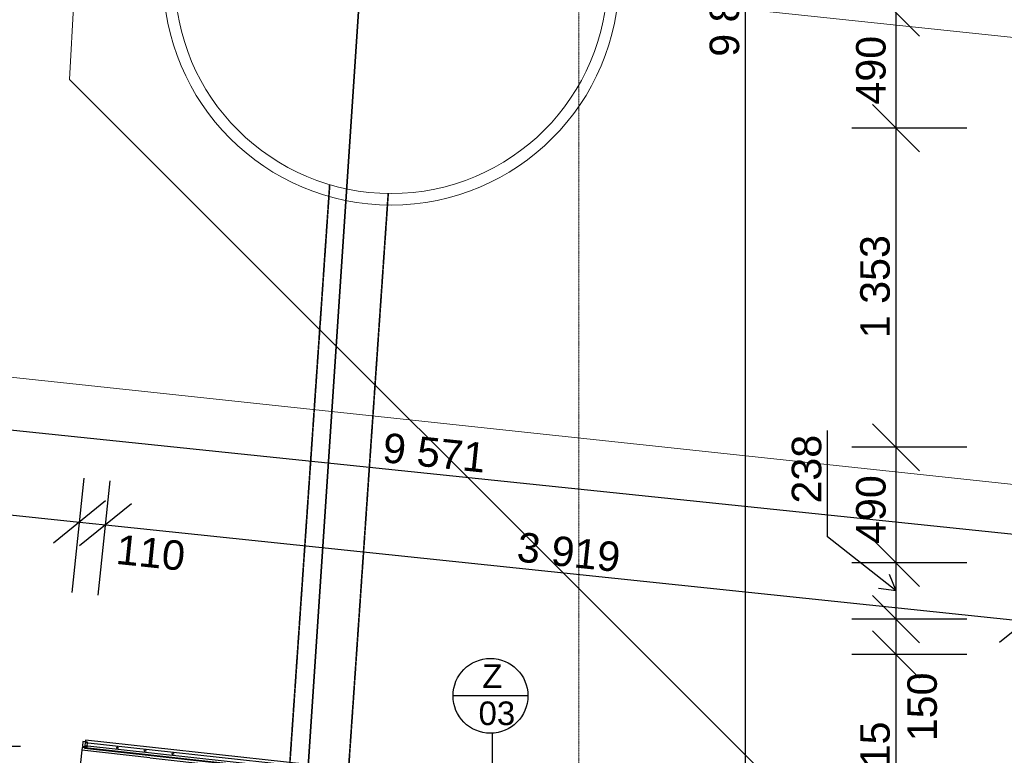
# Model space of a CAD drawing. Header units: millimetres. Extents: x -28761 to 4793, y -4271 to 20239.
# Tile 156 of 256: x -17219 to -13048, y 10729 to 13847. Entities that reach past the tile are written whole.
import ezdxf

# ---------------------------------------------------------------- set-up
doc = ezdxf.new("R2010")
doc.units = ezdxf.units.MM
doc.header["$MEASUREMENT"] = 0
for name, pattern in [('Wipeout_Contour', [1000, 0, -1000]), ('Čerchovaná S', [3.5, 1.5, -0.85, 0.3, -0.85]), ('Čárkovaná S', [2.5, 1.5, -1])]:
    doc.linetypes.add(name, pattern=pattern)
for name, color, linetype in [('5._POHLED ZÁPADNÍ_1_Kóty - SP', 7, 'Continuous'), ('5._POHLED ZÁPADNÍ_1_Nové_Interiér - schodiště', 7, 'Continuous'), ('5._POHLED ZÁPADNÍ_1_Nové_Konstrukce - nenosné', 7, 'Continuous'), ('5._POHLED ZÁPADNÍ_1_Nové_Kóty - SP', 7, 'Continuous'), ('5._POHLED ZÁPADNÍ_1_Nové_Popis', 7, 'Continuous'), ('5._POHLED ZÁPADNÍ_1_Nové_Situace - terén', 7, 'Continuous'), ('5._POHLED ZÁPADNÍ_1_Nové_Výplně - Povrchové', 7, 'Continuous'), ('5._POHLED ZÁPADNÍ_1_Popis_CZ', 7, 'Continuous'), ('5._POHLED ZÁPADNÍ_1_TZB - elektroinstalace', 7, 'Continuous'), ('5._POHLED ZÁPADNÍ_1_TZB - kanalizace', 7, 'Continuous'), ('5._POHLED ZÁPADNÍ_1_Značky - řezy', 7, 'Continuous')]:
    doc.layers.add(name, color=color, linetype=linetype)
doc.styles.add('GENEROVANÝ_STYL_1', font='txt')
doc.styles.add('GENEROVANÝ_STYL_2', font='txt')

msp = doc.modelspace()

# ---------------------------------------------------------------- linework, layer by layer
at = {"layer": '5._POHLED ZÁPADNÍ_1_Nové_Interiér - schodiště', "color": 1, "linetype": 'Continuous', "lineweight": 25}
for p, q in [((-16954, 10762.1), (-16955.3, 10750.1)), ((-14359.9, 10474.4), (-16954, 10762.1)), ((-16955.3, 10750.1), (-14361.2, 10462.5))]:
    msp.add_line(p, q, dxfattribs=at)
at = {"layer": '5._POHLED ZÁPADNÍ_1_Nové_Konstrukce - nenosné', "color": 1, "linetype": 'Continuous', "lineweight": 25}
for p, q in [((-16576.3, 10736), (-16564.3, 10734.7)), ((-16571, 10729.4), (-16569.6, 10741.3))]:
    msp.add_line(p, q, dxfattribs=at)
at = {"layer": '5._POHLED ZÁPADNÍ_1_Nové_Kóty - SP', "color": 1, "linetype": 'Continuous', "lineweight": 25}
for p, q in [((-14144.6, 8992.6), (-14144.6, 18814.6)), ((-13606.8, 13977.2), (-13406.8, 13777.2)), ((-13506.8, 13387.1), (-13506.8, 13877.2)), ((-13606.8, 13487.1), (-13406.8, 13287.1)), ((-13206.8, 13387.1), (-13694.3, 13387.1)), ((-13506.8, 12034.4), (-13506.8, 13387.1)), ((-20236, 12418.8), (-10716.6, 11428)), ((-13796.7, 11771), (-13796.7, 12105.6)), ((-13606.8, 12134.4), (-13406.8, 11934.4)), ((-13206.8, 12034.4), (-13694.3, 12034.4)), ((-13506.8, 11544.7), (-13506.8, 12034.4)), ((-16996.6, 11419.5), (-16945.7, 11904.3)), ((-16887, 11408), (-16836.2, 11892.8)), ((-18009.8, 11827.3), (-16965.3, 11717.8)), ((-16855.4, 11806.9), (-17075.2, 11628.8)), ((-16745.8, 11795.4), (-16965.6, 11617.3)), ((-13796.7, 11654.6), (-13796.7, 11771)), ((-16965.3, 11717.8), (-16855.7, 11706.3)), ((-16855.7, 11706.3), (-12958.4, 11297.9)), ((-13506.8, 11425.5), (-13796.7, 11654.6)), ((-13606.8, 11644.7), (-13406.8, 11444.7)), ((-13206.8, 11544.7), (-13694.3, 11544.7)), ((-13506.8, 11306.3), (-13506.8, 11544.7)), ((-13506.8, 11425.5), (-13534.5, 11495.2)), ((-13506.8, 11425.5), (-13581, 11436.3)), ((-13606.8, 11406.3), (-13406.8, 11206.3)), ((-13068.3, 11208.9), (-12848.6, 11386.9)), ((-13206.8, 11306.3), (-13694.3, 11306.3)), ((-13506.8, 11156.3), (-13506.8, 11306.3)), ((-13606.8, 11256.3), (-13406.8, 11056.3)), ((-13206.8, 11156.3), (-13694.3, 11156.3)), ((-13506.8, 10141.5), (-13506.8, 11156.3))]:
    msp.add_line(p, q, dxfattribs=at)
at = {"layer": '5._POHLED ZÁPADNÍ_1_Nové_Popis', "color": 1, "linetype": 'Continuous', "lineweight": 25}
for p, q in [((-15066.2, 10981.1), (-15383.3, 10981.1)), ((-15217.1, 10822.8), (-15217.1, 10586.6))]:
    msp.add_line(p, q, dxfattribs=at)
msp.add_circle((-15224.8, 10981.1), 158.6, dxfattribs=at)
at = {"layer": '5._POHLED ZÁPADNÍ_1_Nové_Situace - terén', "color": 1, "linetype": 'Continuous', "lineweight": 25}
msp.add_line((-19875.6, 10768), (-17216, 10768), dxfattribs=at)
at = {"layer": '5._POHLED ZÁPADNÍ_1_TZB - elektroinstalace', "color": 92, "linetype": 'Continuous', "lineweight": 35, "true_color": 0x00d700, "flags": 128}
msp.add_lwpolyline([(-13193.9, 1600.8), (-13193.9, 975.8), (-15568.9, 975.8), (-15568.9, 5100.8), (-16068.9, 5100.8), (-16068.9, 9600.8), (-15748.2, 14412.4)], dxfattribs=at)
msp.add_lwpolyline([(-13193.9, 1600.8), (-13193.9, 975.8), (-15568.9, 975.8), (-15568.9, 5100.8), (-16068.9, 5100.8), (-16068.9, 9600.8), (-15748.2, 14412.4)], dxfattribs=at)
at = {"layer": '5._POHLED ZÁPADNÍ_1_TZB - elektroinstalace', "color": 92, "linetype": 'Čárkovaná S', "lineweight": 35, "true_color": 0x00d700, "flags": 128}
for points in [[(-15905.8, 13147.4), (-16140.7, 9736.1)], [(-15891, 9725.1), (-15657.9, 13109.8)]]:
    msp.add_lwpolyline(points, dxfattribs=at)
at = {"layer": '5._POHLED ZÁPADNÍ_1_TZB - kanalizace', "color": 30, "linetype": 'Continuous', "lineweight": 20, "true_color": 0xff6600}
for p, q in [((-14683.5, 13948.7), (-11820.1, 13646.3)), ((-16989.3, 13926.6), (-17008, 13593.8)), ((-18289.6, 12441.4), (-10090.3, 11565.6))]:
    msp.add_line(p, q, dxfattribs=at)
for radius in [965.4, 917.1]:
    msp.add_circle((-15645.7, 14026.9), radius, dxfattribs=at)
at = {"layer": '5._POHLED ZÁPADNÍ_1_Značky - řezy', "color": 154, "linetype": 'Čerchovaná S', "lineweight": 13}
msp.add_line((-14850.1, 19646), (-14850.1, -411.8), dxfattribs=at)

# ---------------------------------------------------------------- texts
at = {"layer": '5._POHLED ZÁPADNÍ_1_Kóty - SP', "color": 1, "linetype": 'Continuous', "lineweight": 25, "char_height": 125, "attachment_point": 7, "style": 'GENEROVANÝ_STYL_2'}
for s, insert, width, rotation in [('\\A1;{\\pql;\\fArial|b0|i0|c0|p38;9\xa0822}', (-14169.6, 13689.9), 427.429, 90), ('\\A1;{\\pql;\\fArial|b0|i0|c0|p38;490}', (-13549.3, 13487.1), 284.572, 90), ('\\A1;{\\pql;\\fArial|b0|i0|c0|p38;1\xa0353}', (-13531.8, 12497), 427.429, 90), ('\\A1;{\\pql;\\fArial|b0|i0|c0|p38;9\xa0571}', (-15686.3, 11970.4), 427.429, 354.0578), ('\\A1;{\\pql;\\fArial|b0|i0|c0|p38;238}', (-13821.7, 11796), 284.572, 90), ('\\A1;{\\pql;\\fArial|b0|i0|c0|p38;490}', (-13549.3, 11624.9), 284.572, 90), ('\\A1;{\\pql;\\fArial|b0|i0|c0|p38;110}', (-16815.6, 11539.2), 272.001, 354.0173), ('\\A1;{\\pql;\\fArial|b0|i0|c0|p38;3\xa0919}', (-15117, 11549.3), 427.429, 354.0173), ('\\A1;{\\pql;\\fArial|b0|i0|c0|p38;150}', (-13332.1, 10788.5), 284.572, 90), ('\\A1;{\\pql;\\fArial|b0|i0|c0|p38;1\xa0015}', (-13531.8, 10435.2), 427.429, 90)]:
    msp.add_mtext(s, dxfattribs=dict(at, insert=insert, width=width, rotation=rotation))
at = {"layer": '5._POHLED ZÁPADNÍ_1_Popis_CZ', "color": 1, "linetype": 'Continuous', "lineweight": 25, "insert": (-15217.1, 10984.8), "char_height": 100, "attachment_point": 5, "line_spacing_factor": 0.94068, "style": 'GENEROVANÝ_STYL_1'}
msp.add_mtext('\\A1;{\\pqc;\\fArial|b0|i0|c238|p38;Z\\P\\pqc;\\fArial|b0|i0|c238|p38; 0\\fArial|b0|i0|c238|p38;3}', dxfattribs=at)

# ---------------------------------------------------------------- next in the draw order: wipeouts: each hides what was drawn before it
at = {"color": 254, "linetype": 'Wipeout_Contour', "lineweight": 0, "ltscale": 79021.639094}
msp.add_wipeout([(-16667.1, 10718.2), (-16955.3, 10750.1), (-17054.5, 9855.6), (-16766.3, 9823.7)], dxfattribs=at).dxf.layer = '5._POHLED ZÁPADNÍ_1_Nové_Výplně - Povrchové'

# ---------------------------------------------------------------- next in the draw order: linework, layer by layer
at = {"layer": '5._POHLED ZÁPADNÍ_1_Nové_Interiér - schodiště', "color": 1, "linetype": 'Continuous', "lineweight": 25}
for p, q in [((-16955.3, 10750.1), (-17054.5, 9855.6)), ((-16667.1, 10718.2), (-16955.3, 10750.1))]:
    msp.add_line(p, q, dxfattribs=at)
at = {"layer": '5._POHLED ZÁPADNÍ_1_Nové_Konstrukce - nenosné', "color": 1, "linetype": 'Continuous', "lineweight": 25}
for p, q in [((-16811, 10761.8), (-16799.1, 10760.5)), ((-16805.7, 10755.2), (-16804.4, 10767.1)), ((-16693.7, 10748.9), (-16681.7, 10747.6)), ((-16688.3, 10742.3), (-16687, 10754.2))]:
    msp.add_line(p, q, dxfattribs=at)
at = {"layer": '5._POHLED ZÁPADNÍ_1_Nové_Konstrukce - nenosné', "color": 1, "linetype": 'Continuous', "lineweight": 25, "flags": 128}
for points in [[(-16933.5, 10765.2), (-16931.3, 10785.1), (-16951.2, 10787.3), (-16953.4, 10767.4)], [(-14674.1, 10509.3), (-14670.2, 10544.1), (-16940.4, 10793.6), (-16944.3, 10758.9)], [(-14672.8, 10520.7), (-14671.5, 10532.6), (-16941.7, 10782.2), (-16943, 10770.3)], [(-14672.8, 10520.7), (-14671.5, 10532.6), (-16941.7, 10782.2), (-16943, 10770.3)]]:
    msp.add_lwpolyline(points, close=True, dxfattribs=at)
at = {"layer": '5._POHLED ZÁPADNÍ_1_TZB - kanalizace', "color": 30, "linetype": 'Continuous', "lineweight": 20, "true_color": 0xff6600}
msp.add_line((-12991, 9576.7), (-17008, 13593.8), dxfattribs=at)

doc.saveas('drawing.dxf')
